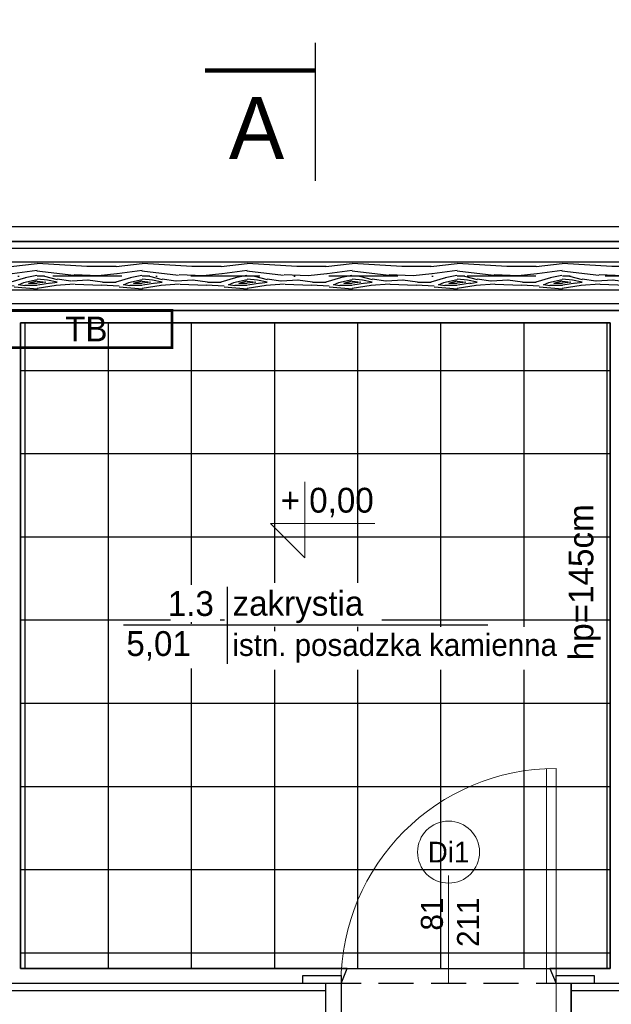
# Model space of a CAD drawing. Header units: centimetres. Extents: x 148485 to 162129, y -6573 to -2118.
# Tile 38 of 167: x 149552 to 149766, y -5719 to -5362. Entities that reach past the tile are written whole.
import ezdxf
from ezdxf.enums import TextEntityAlignment as Align

# ---------------------------------------------------------------- set-up
doc = ezdxf.new("R2010")
doc.units = ezdxf.units.CM
doc.header["$LTSCALE"] = 0.1
doc.linetypes.add('DASHDOT', pattern=[1, 0.5, -0.25, 0, -0.25])
doc.linetypes.add('DASHEDX2', pattern=[38.1, 25.4, -12.7])
doc.layers.get('0').update_dxf_attribs({"color": 45})
for name, color, linetype, lineweight in [('A_Drzwi', 2, 'Continuous', 18), ('A_opis_stolarki', 61, 'Continuous', 15), ('A_Opisy', 7, 'Continuous', 18), ('HACZE', 52, 'Continuous', 9)]:
    doc.layers.add(name, color=color, linetype=linetype, lineweight=lineweight)
for name, color, linetype in [('A_opis_pom', 7, 'Continuous'), ('A_wymiary_zewn', 4, 'Continuous'), ('hatch_kostka_PROKON', 9, 'Continuous'), ('hatch_R&F', 4, 'Continuous'), ('opisy_PROKON', 3, 'Continuous'), ('osie_R&F', 6, 'DASHDOT'), ('ozn_graficzne_PROKON', 5, 'Continuous'), ('widoki_przerywana_R&F', 4, 'DASHEDX2'), ('widoki_R&F', 4, 'Continuous'), ('ściany_murowane_R&F', 13, 'Continuous')]:
    doc.layers.add(name, color=color, linetype=linetype)
doc.styles.add('arial', font='arial.ttf')
doc.styles.add('CG', font='FL Pismo Techniczne.ttf')
doc.styles.add('TECH', font='flptechn.ttf')
doc.dimstyles.new('1_50 [cm]', dxfattribs={"dimtxt": 10, "dimasz": 0.5, "dimexe": 0.18, "dimexo": 0.0625, "dimgap": 3, "dimtad": 1, "dimrnd": 0.5, "dimdsep": 46, "dimtxsty": 'TECH', "dimblk1": 'KR', "dimblk2": 'KR', "dimsah": 1, "dimcen": 0.09, "dimse1": 1, "dimse2": 1, "dimclrt": 256, "dimadec": 0, "dimazin": 0, "dimtfac": 1, "dimtofl": 0, "dimtmove": 0, "dimatfit": 3, "dimfxl": 1, "dimtvp": 1, "dimtfill": 1, "dimtfillclr": 256, "dimtolj": 1, "dimtzin": 0, "dimarcsym": 0})
doc.dimstyles.new('PRĘTY 50', dxfattribs={"dimscale": 5, "dimtxt": 1.6, "dimasz": 0.4, "dimexe": 0, "dimexo": 0, "dimgap": 0.5, "dimtad": 1, "dimdec": 1, "dimlfac": 10, "dimrnd": 10, "dimzin": 12, "dimdsep": 46, "dimtxsty": 'TECH', "dimblk1": 'W', "dimblk2": 'W', "dimsah": 1, "dimcen": 0, "dimdle": 10, "dimse1": 1, "dimse2": 1, "dimsd1": 1, "dimsd2": 1, "dimclrd": 7, "dimclre": 256, "dimclrt": 256, "dimaunit": 1, "dimadec": 0, "dimazin": 0, "dimtfac": 8e-05, "dimtdec": 1, "dimtix": 1, "dimtmove": 2, "dimatfit": 3, "dimldrblk": 'W', "dimfxl": 1, "dimtolj": 1, "dimtzin": 9, "dimarcsym": 0})

# ---------------------------------------------------------------- blocks, each defined once
blk = doc.blocks.new('*U545')
at = {"color": 4}
for p, q in [((-8.43, 8), (-8.43, 86)), ((-5, 8), (-5, 86))]:
    blk.add_line(p, q, dxfattribs=at)
at = {"color": 9}
blk.add_line((-44, 8), (-44, 47.17), dxfattribs=at)
at = {"color": 4}
for points in [[(-88.5, 8), (-88.5, -22), (-83, -22), (-83, 8), (-88.5, 8)], [(-5, 8), (-5, -22), (0.5, -22), (0.5, 8), (-5, 8)]]:
    blk.add_lwpolyline(points, dxfattribs=at)
at = {"color": 9}
blk.add_arc((-5, 8), 78, 90, 180, dxfattribs=at)
blk = doc.blocks.new('KR')
for p, q in [((0, -14), (0, 14)), ((-7, 0), (7, 0)), ((-4.95, -4.95), (4.95, 4.95))]:
    blk.add_line(p, q)
blk = doc.blocks.new('*D235')
at = {"layer": 'A_wymiary_zewn', "color": 0, "lineweight": -2, "transparency": 16777216}
blk.add_line((149523, -5345.87), (149795, -5345.87), dxfattribs=at)
at = {"layer": 'Defpoints', "color": 0, "transparency": 16777216}
for p in [(149795.5, -5345.87), (149522.5, -5442.87), (149795.5, -5442.87)]:
    blk.add_point(p, dxfattribs=at)
at = {"layer": 'A_wymiary_zewn', "color": 0, "lineweight": -2, "transparency": 16777216, "xscale": 0.5, "yscale": 0.5, "zscale": 0.5, "rotation": 180}
blk.add_blockref('KR', (149522.5, -5345.87), dxfattribs=at)
at = {"layer": 'A_wymiary_zewn', "color": 0, "lineweight": -2, "transparency": 16777216, "xscale": 0.5, "yscale": 0.5, "zscale": 0.5}
blk.add_blockref('KR', (149795.5, -5345.87), dxfattribs=at)
at = {"layer": 'A_wymiary_zewn', "transparency": 16777216, "insert": (149659, -5337.87), "char_height": 10, "attachment_point": 5, "style": 'TECH', "bg_fill": 3, "box_fill_scale": 1.1, "bg_fill_color": 256, "bg_fill_true_color": 13158600, "bg_fill_transparency": 0}
blk.add_mtext('\\A1;273', dxfattribs=at)
blk = doc.blocks.new('*D238')
at = {"layer": 'A_wymiary_zewn', "color": 0, "lineweight": -2, "transparency": 16777216}
blk.add_line((149229.63, -5325.87), (150039.4, -5325.87), dxfattribs=at)
at = {"layer": 'Defpoints', "color": 0, "transparency": 16777216}
for p in [(150039.9, -5325.87), (149229.13, -5714.87), (150039.9, -5853.17)]:
    blk.add_point(p, dxfattribs=at)
at = {"layer": 'A_wymiary_zewn', "color": 0, "lineweight": -2, "transparency": 16777216, "xscale": 0.5, "yscale": 0.5, "zscale": 0.5, "rotation": 180}
blk.add_blockref('KR', (149229.13, -5325.87), dxfattribs=at)
at = {"layer": 'A_wymiary_zewn', "color": 0, "lineweight": -2, "transparency": 16777216, "xscale": 0.5, "yscale": 0.5, "zscale": 0.5}
blk.add_blockref('KR', (150039.9, -5325.87), dxfattribs=at)
at = {"layer": 'A_wymiary_zewn', "transparency": 16777216, "insert": (149634.51, -5317.87), "char_height": 10, "attachment_point": 5, "style": 'TECH', "bg_fill": 3, "box_fill_scale": 1.1, "bg_fill_color": 256, "bg_fill_true_color": 13158600, "bg_fill_transparency": 0}
blk.add_mtext('\\A1;811', dxfattribs=at)
blk = doc.blocks.new('*D241')
at = {"layer": 'A_wymiary_zewn', "color": 0, "lineweight": -2, "transparency": 16777216}
blk.add_line((149535.5, -5285.87), (149782.48, -5285.87), dxfattribs=at)
at = {"layer": 'Defpoints', "color": 0, "transparency": 16777216}
for p in [(149782.98, -5285.87), (149535, -5455.37), (149782.98, -5455.37)]:
    blk.add_point(p, dxfattribs=at)
at = {"layer": 'A_wymiary_zewn', "color": 0, "lineweight": -2, "transparency": 16777216, "xscale": 0.5, "yscale": 0.5, "zscale": 0.5, "rotation": 180}
blk.add_blockref('KR', (149535, -5285.87), dxfattribs=at)
at = {"layer": 'A_wymiary_zewn', "color": 0, "lineweight": -2, "transparency": 16777216, "xscale": 0.5, "yscale": 0.5, "zscale": 0.5}
blk.add_blockref('KR', (149782.98, -5285.87), dxfattribs=at)
at = {"layer": 'A_wymiary_zewn', "transparency": 16777216, "insert": (149658.99, -5277.87), "char_height": 10, "attachment_point": 5, "style": 'TECH', "bg_fill": 3, "box_fill_scale": 1.1, "bg_fill_color": 256, "bg_fill_true_color": 13158600, "bg_fill_transparency": 0}
blk.add_mtext('\\A1;248', dxfattribs=at)
blk = doc.blocks.new('*D244')
at = {"layer": 'A_wymiary_zewn', "color": 0, "lineweight": -2, "transparency": 16777216}
blk.add_line((148884, -5265.87), (150039.4, -5265.87), dxfattribs=at)
at = {"layer": 'Defpoints', "color": 0, "transparency": 16777216}
for p in [(150039.9, -5265.87), (148883.5, -5711.87), (150039.9, -5853.17)]:
    blk.add_point(p, dxfattribs=at)
at = {"layer": 'A_wymiary_zewn', "color": 0, "lineweight": -2, "transparency": 16777216, "xscale": 0.5, "yscale": 0.5, "zscale": 0.5, "rotation": 180}
blk.add_blockref('KR', (148883.5, -5265.87), dxfattribs=at)
at = {"layer": 'A_wymiary_zewn', "color": 0, "lineweight": -2, "transparency": 16777216, "xscale": 0.5, "yscale": 0.5, "zscale": 0.5}
blk.add_blockref('KR', (150039.9, -5265.87), dxfattribs=at)
at = {"layer": 'A_wymiary_zewn', "transparency": 16777216, "insert": (149461.7, -5257.87), "char_height": 10, "attachment_point": 5, "style": 'TECH', "bg_fill": 3, "box_fill_scale": 1.1, "bg_fill_color": 256, "bg_fill_true_color": 13158600, "bg_fill_transparency": 0}
blk.add_mtext('\\A1;1156.5', dxfattribs=at)
blk = doc.blocks.new('*D253')
at = {"layer": 'A_wymiary_zewn', "color": 0, "lineweight": -2, "transparency": 16777216}
blk.add_line((149523, -5305.87), (149795, -5305.87), dxfattribs=at)
at = {"layer": 'Defpoints', "color": 0, "transparency": 16777216}
for p in [(149795.5, -5305.87), (149522.5, -5442.87), (149795.5, -5442.87)]:
    blk.add_point(p, dxfattribs=at)
at = {"layer": 'A_wymiary_zewn', "color": 0, "lineweight": -2, "transparency": 16777216, "xscale": 0.5, "yscale": 0.5, "zscale": 0.5, "rotation": 180}
blk.add_blockref('KR', (149522.5, -5305.87), dxfattribs=at)
at = {"layer": 'A_wymiary_zewn', "color": 0, "lineweight": -2, "transparency": 16777216, "xscale": 0.5, "yscale": 0.5, "zscale": 0.5}
blk.add_blockref('KR', (149795.5, -5305.87), dxfattribs=at)
at = {"layer": 'A_wymiary_zewn', "transparency": 16777216, "insert": (149659, -5297.87), "char_height": 10, "attachment_point": 5, "style": 'TECH', "bg_fill": 3, "box_fill_scale": 1.1, "bg_fill_color": 256, "bg_fill_true_color": 13158600, "bg_fill_transparency": 0}
blk.add_mtext('\\A1;273', dxfattribs=at)
blk = doc.blocks.new('osie_przyziemie')
at = {"layer": 'osie_R&F', "ltscale": 500}
blk.add_lwpolyline([(150490.09, -5455.35), (148907.5, -5455.35)], dxfattribs=at)
blk = doc.blocks.new('*U302')
for p, q in [((0, 22.22), (0, -24.36)), ((-62.5, -0.82), (157.74, -0.82))]:
    blk.add_line(p, q)
at = {"color": 6, "style": 'TECH'}
blk.add_attdef('NR_POM', text='', height=14.4, dxfattribs=at).set_placement((-7.95, 4.58), align=Align.RIGHT)
at = {"style": 'TECH'}
for tag, p, height in [('NAZWA_POM', (3.34, 4.73), 14.4), ('POSADZKA_POM', (3.28, -19.59), 12)]:
    blk.add_attdef(tag, p, '', height=height, dxfattribs=at)
at = {"color": 2, "style": 'TECH'}
blk.add_attdef('POW_POM', text='', height=16, dxfattribs=at).set_placement((-21.84, -19.61), align=Align.RIGHT)
at = {"color": 2, "style": 'arial', "flags": 2}
for tag, p, height in [('2', (-7.17, -12.72), 5.7), ('m', (-17.46, -19.56), 9.2)]:
    blk.add_attdef(tag, p, '', height=height, dxfattribs=at)
blk = doc.blocks.new('opis_drzwi_K2')
at = {"color": 0}
blk.add_line((0, 71.89), (0, 0), dxfattribs=at)
blk.add_circle((0, -22.5), 22.5, dxfattribs=at)
at = {"color": 0, "style": 'TECH'}
for tag, p in [('SZ', (-4.13, 40.97)), ('WYS', (22.16, 40.95))]:
    blk.add_attdef(tag, text='', height=16, rotation=90, dxfattribs=at).set_placement(p, align=Align.RIGHT)
blk.add_attdef('S', text='', height=15, dxfattribs=at).set_placement((0, -22.5), align=Align.MIDDLE_CENTER)
blk = doc.blocks.new('W')
at = {"lineweight": 18}
for p, q in [((66734.272, -158580.872), (66863.494, -158581.143)), ((66733.14, -158581.999), (66732.869, -158711.221))]:
    blk.add_line(p, q, dxfattribs=at)
for radius in [3.765, 2.447]:
    blk.add_circle((66798.503, -158672.515), radius, dxfattribs=at)
for centre, radius, start, end in [((66734.269, -158582.001), 1.129, 89.8798, 179.8798), ((66862.505, -158583.964), 2.824, 16.7493, 89.8798), ((66863.488, -158583.966), 2.824, 16.545, 89.8798), ((66805.956, -158667.717), 85.33, 64.98828, 86.63544), ((66799.917, -158770.445), 188.235, 76.25086, 86.63543), ((66786.8, -158606.748), 81.882, 341.53714, 16.7493), ((66786.8, -158606.748), 82.824, 341.53714, 16.54501), ((66805.956, -158667.717), 84.154, 64.98828, 128.20069), ((66805.956, -158667.717), 81.801, 68.48995, 128.20069), ((66838.392, -158613.201), 26.353, 6.1436, 76.2509), ((66825.597, -158617.882), 28.235, 68.49, 110.1351), ((66829.599, -158617.043), 29.412, 17.0473, 64.9883), ((66857.996, -158706.248), 122.353, 110.1351, 143.97002), ((66829.599, -158617.043), 28.235, 17.0473, 64.9883), ((66768.465, -158620.076), 23.529, 128.2007, 152.2825), ((66768.465, -158620.076), 21.176, 128.2007, 152.2825), ((66807.753, -158625.116), 21.176, 71.1464, 130.05), ((66801.224, -158644.236), 41.38, 19.4301, 71.1464), ((66816.102, -158621.181), 43.529, 334.0837, 17.0473), ((66816.102, -158621.181), 42.353, 334.0837, 17.0473), ((66945.529, -158789.02), 235.294, 130.05004, 136.60143), ((66762.615, -158617.002), 16.921, 152.2825, 197.573), ((66762.615, -158617.002), 14.568, 152.2825, 197.573), ((66806.22, -158618.367), 58.918, 332.83643, 7.79053), ((66927.732, -158571.3), 185.882, 195.6602, 198.49274), ((66927.732, -158571.3), 188.235, 195.6602, 198.49274), ((66733.52, -158580.493), 128.235, 314.87977, 339.83879), ((66830.601, -158628.26), 23.569, 333.8014, 8.7092), ((66857.996, -158706.248), 114.824, 136.60143, 154.98438), ((66743.861, -158632.797), 8, 340.0899, 18.4927), ((66820.278, -158637.515), 21.176, 326.9725, 19.4301), ((66743.861, -158632.797), 5.647, 340.0899, 18.4927), ((66733.142, -158580.869), 141.176, 291.28942, 338.47012), ((66733.142, -158580.869), 142.118, 291.28942, 338.49166), ((66812.327, -158673.031), 65.882, 143.97002, 193.16671), ((66926.154, -158698.822), 188.235, 160.08992, 177.01679), ((66837.529, -158667.136), 94.118, 159.86028, 196.56363), ((66837.529, -158667.136), 91.765, 159.86028, 193.16671), ((66733.52, -158580.493), 131.765, 314.87977, 333.80136), ((66733.142, -158580.869), 134.588, 318.23663, 334.08368), ((66733.142, -158580.869), 135.765, 318.43708, 334.08368), ((66733.142, -158580.869), 125.106, 292.5922, 326.97255), ((66788.059, -158673.613), 37.647, 154.9844, 188.6731), ((66835.24, -158679.727), 9.412, 103.137, 134.8798), ((66833.529, -158672.395), 1.882, 13.4726, 103.137), ((66733.142, -158580.869), 128.235, 289.92076, 315.118), ((66826.207, -158674.149), 9.412, 314.1224, 13.4726), ((66733.142, -158580.869), 132.706, 291.38849, 315.99781), ((66733.142, -158580.869), 131.765, 295.95818, 315.11162), ((66772.707, -158675.954), 22.118, 188.6731, 292.5922), ((66764.527, -158689.081), 26.353, 179.8798, 260.1733), ((66764.86, -158688.749), 18.303, 196.5636, 252.8378), ((66780.501, -158678.15), 23.569, 261.0503, 295.9582), ((66758.795, -158634.636), 73.412, 279.6886, 288.0475), ((66766.904, -158682.132), 25.229, 252.8378, 279.6886), ((66735.694, -158710.244), 2.824, 179.8798, 253.0102), ((66735.692, -158711.227), 2.824, 179.8798, 253.2145), ((66758.795, -158634.636), 81.882, 253.01024, 288.2224), ((66758.795, -158634.636), 82.824, 253.21454, 288.2224), ((66767.11, -158682.395), 33.412, 257.7647, 281.3719)]:
    blk.add_arc(centre, radius, start, end, dxfattribs=at)

msp = doc.modelspace()

# ---------------------------------------------------------------- linework, layer by layer
at = {"layer": 'widoki_przerywana_R&F', "ltscale": 5}
msp.add_lwpolyline([(149668.357, -5741.866), (149751.857, -5741.866), (149751.857, -5711.866), (149668.357, -5711.866)], close=True, dxfattribs=at)
at = {"layer": 'widoki_R&F'}
for points in [[(149793.004, -5526.866), (149793.004, -5445.366), (149525.004, -5445.366), (149525.004, -5714.366), (149266.126, -5714.366), (149266.126, -5711.866), (149522.504, -5711.866), (149522.504, -5442.866), (149795.504, -5442.866), (149795.504, -5526.866)], [(149654.475, -5708.866), (149668.357, -5708.866), (149668.357, -5711.866), (149654.475, -5711.866)], [(149746.357, -5708.866), (149760.238, -5708.866), (149760.238, -5711.866), (149746.357, -5711.866)], [(149662.857, -5711.866), (149548.004, -5711.866), (149548.004, -5714.366), (149662.857, -5714.366)], [(149751.857, -5714.366), (149773.004, -5714.366), (149773.004, -5711.866), (149751.857, -5711.866)]]:
    msp.add_lwpolyline(points, close=True, dxfattribs=at)
msp.add_lwpolyline([(149770.504, -5526.866), (149770.504, -5467.866), (149547.504, -5467.866), (149547.504, -5707.866), (149545.004, -5707.866), (149545.004, -5465.366), (149773.004, -5465.366), (149773.004, -5526.866)], dxfattribs=at)
at = {"layer": 'ściany_murowane_R&F', "lineweight": -3, "ltscale": 0.5}
msp.add_lwpolyline([(149770.504, -5526.866), (149795.504, -5526.866), (149795.504, -5442.866), (149522.504, -5442.866), (149522.504, -5711.866), (149266.126, -5711.866), (149266.126, -5741.866), (149662.857, -5741.866), (149662.857, -5711.866), (149547.504, -5711.866), (149547.504, -5467.866), (149770.504, -5467.866), (149770.504, -5526.866)], dxfattribs=at)
at = {"layer": 'ściany_murowane_R&F', "color": 3, "lineweight": -3, "ltscale": 0.5}
msp.add_lwpolyline([(149668.357, -5711.866), (149670.628, -5706.366), (149552.004, -5706.366), (149552.004, -5472.366), (149766.007, -5472.366), (149766.001, -5706.366), (149744.128, -5706.366), (149746.357, -5711.866)], dxfattribs=at)
at = {"layer": 'ściany_murowane_R&F', "lineweight": -3, "ltscale": 0.5}
msp.add_lwpolyline([(149829.235, -5711.866), (149795.504, -5711.866), (149795.504, -5611.866), (149770.504, -5611.866), (149770.504, -5711.866), (149751.857, -5711.879), (149751.857, -5741.879), (149820.106, -5741.866), (150009.9, -5869.17), (150009.9, -5869.17), (150009.9, -6050.544), (149903.319, -6112.578), (149918.411, -6138.506), (150039.9, -6067.795), (150039.9, -5853.169)], close=True, dxfattribs=at)

# ---------------------------------------------------------------- block references
at = {"layer": 'A_Drzwi'}
msp.add_blockref('*U545', (149751.357, -5719.866), dxfattribs=at)

# ---------------------------------------------------------------- next in the draw order: dimensions: what is measured, and where the dimension line sits
at = {"layer": 'A_wymiary_zewn', "color": 4}
dim = msp.add_linear_dim(base=(149795.504, -5345.866), p1=(149522.504, -5442.866), p2=(149795.504, -5442.866), dimstyle='1_50 [cm]', override={"dimtmove": 1}, dxfattribs=at)
dim.commit()
dim.dimension.update_dxf_attribs({"geometry": '*D235', "text_midpoint": (149659.004, -5337.866)})

# ---------------------------------------------------------------- next in the draw order: dimensions: what is measured, and where the dimension line sits
dim = msp.add_linear_dim(base=(150039.9, -5325.866), p1=(149229.126, -5714.866), p2=(150039.9, -5853.169), dimstyle='1_50 [cm]', override={"dimtmove": 1}, dxfattribs=at)
dim.commit()
dim.dimension.update_dxf_attribs({"geometry": '*D238', "text_midpoint": (149634.513, -5317.866)})

# ---------------------------------------------------------------- next in the draw order: dimensions: what is measured, and where the dimension line sits
dim = msp.add_linear_dim(base=(149782.982, -5285.866), p1=(149535.004, -5455.366), p2=(149782.982, -5455.366), dimstyle='1_50 [cm]', override={"dimtmove": 1}, dxfattribs=at)
dim.commit()
dim.dimension.update_dxf_attribs({"geometry": '*D241', "text_midpoint": (149658.993, -5277.866)})

# ---------------------------------------------------------------- next in the draw order: dimensions: what is measured, and where the dimension line sits
dim = msp.add_linear_dim(base=(150039.9, -5265.866), p1=(148883.504, -5711.866), p2=(150039.9, -5853.169), dimstyle='1_50 [cm]', override={"dimtmove": 1}, dxfattribs=at)
dim.commit()
dim.dimension.update_dxf_attribs({"geometry": '*D244', "text_midpoint": (149461.702, -5257.866)})

# ---------------------------------------------------------------- next in the draw order: hatches: boundary and pattern name
at = {"layer": 'hatch_kostka_PROKON'}
h = msp.add_hatch(dxfattribs=at)
h.set_pattern_fill('NET', color=256, scale=9.5)
h.set_pattern_definition([(0, (-263.352, 0), (0, 30.1625), []), (90, (-263.352, 0), (-30.1625, 2e-15), [])])
h.paths.add_polyline_path([(149552.004, -5706.366), (149766.001, -5706.366), (149766.007, -5472.366), (149552.004, -5472.366)])
h.paths.add_polyline_path([(149626.356, -5598.08), (149749.111, -5598.08), (149749.111, -5582.48), (149626.356, -5582.48)], flags=16)
h.paths.add_polyline_path([(149590.03, -5597.593), (149616.58, -5597.593), (149616.58, -5581.393), (149590.03, -5581.393)], flags=16)
h.paths.add_polyline_path([(149626.067, -5584.116), (149683.217, -5584.116), (149683.217, -5566.566), (149626.067, -5566.566)], flags=16)
h.paths.add_polyline_path([(149606.467, -5580.827), (149624.467, -5580.827), (149624.467, -5567.327), (149606.467, -5567.327)], flags=16)
h.paths.add_polyline_path([(149621.824, -5589.818), (149626.198, -5589.818), (149626.198, -5584.667), (149621.824, -5584.667)], flags=16)
h.paths.add_polyline_path([(149615.49, -5594.086), (149623.958, -5594.086), (149623.958, -5587.952), (149615.49, -5587.952)], flags=16)
at = {"layer": 'hatch_R&F'}
h = msp.add_hatch(dxfattribs=at)
h.set_pattern_fill('WOOD8', color=256, scale=1.5, angle=180)
h.set_pattern_definition([(169.6952, (298974.3194, -11462.069), (-228.600036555, 38.09980505), [4.259694, -421.711222]), (180, (298970.13, -11461.307), (-38.1, -38.1), [4.191, -33.909]), (198.4349, (298965.937, -11461.307), (-76.2000172, -38.0999391), [3.6144705, -116.868283]), (352.875, (298962.5084, -11462.45), (-266.70001447, 38.09993454), [3.071736, -304.1002935]), (354.8056, (298965.5564, -11462.831), (-381.000025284, 38.09981744), [4.208298, -416.619957]), (14.0362, (298969.747, -11463.212), (114.30002066, 38.09992533), [4.712703, -152.377597]), (189.4623, (298971.2714, -11462.069), (-190.50002997, -38.0999298), [2.3175465, -229.4357235]), (173.6598, (298968.9854, -11462.45), (304.79997661, -38.10006039), [3.450108, -341.560061]), (5.7106, (298965.5564, -11462.069), (342.89997768, 38.10005066), [3.8290125, -379.071264]), (348.6901, (298969.3664, -11461.688), (-152.40002937, 38.0999093), [1.942719, -192.329905]), (174.8056, (298977.7484, -11461.688), (381.000025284, -38.09981744), [4.208298, -416.619957]), (168.6901, (298973.5574, -11461.307), (152.40002937, -38.0999093), [3.885438, -190.387186]), (180, (298969.747, -11460.545), (-38.1, -38.1), [4.572, -33.528]), (200.556, (298965.1754, -11460.545), (-190.50007021, -76.1998468), [3.255264, -322.271288]), (183.8141, (298962.1274, -11461.688), (-533.39997427, -38.100233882), [5.727687, -567.04089]), (174.8056, (298956.4124, -11462.069), (381.000025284, -38.09981744), [4.208298, -416.619957]), (180, (298952.22, -11461.69), (-38.1, -38.1), [4.191, -33.909]), (185.1944, (298986.1304, -11461.688), (-381.000025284, -38.09981744), [4.208298, -416.619957]), (174.8056, (298981.9394, -11462.069), (381.000025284, -38.09981744), [4.208298, -416.619957]), (180, (298986.13, -11462.45), (-38.1, -38.1), [2.286, -35.814]), (185.1944, (298983.8444, -11462.45), (-381.000025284, -38.09981744), [4.208298, -416.619957]), (180, (298979.653, -11462.83), (-38.1, -38.1), [3.81, -34.29]), (190.3048, (298975.8434, -11462.831), (228.600036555, 38.09980505), [4.259694, -421.711222]), (185.1944, (298971.6524, -11463.593), (-381.000025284, -38.09981744), [4.208298, -416.619957]), (174.8056, (298967.4614, -11463.974), (381.000025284, -38.09981744), [4.208298, -416.619957]), (174.8056, (298963.2704, -11463.593), (381.000025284, -38.09981744), [4.208298, -416.619957]), (171.8699, (298959.0794, -11463.212), (228.59999127, -38.09997482), [5.3881395, -264.019513]), (180, (298953.745, -11462.45), (-38.1, -38.1), [5.715, -32.385]), (167.4712, (298955.2694, -11439.59), (-190.50001162, 38.09998475), [3.5126295, -347.751997]), (174.2894, (298951.8404, -11438.828), (342.89997768, -38.10005066), [3.8290125, -379.071264]), (188.1301, (298955.2694, -11439.59), (-228.59999127, -38.09997482), [2.6940885, -266.713602]), (189.4623, (298952.6024, -11439.971), (-190.50002997, -38.0999298), [4.6350555, -227.118177]), (180, (298986.13, -11440.733), (-38.1, -38.1), [4.572, -33.528]), (170.5377, (298981.5584, -11440.733), (190.50002997, -38.0999298), [2.3175465, -229.4357235]), (21.8014, (298979.2724, -11440.352), (-114.30000984, -38.09999637), [2.0517615, -203.123025]), (12.9946, (298981.1774, -11439.59), (-342.900029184, -76.199908), [5.083188, -503.234211]), (172.875, (298951.0784, -11439.59), (266.70001447, -38.09993454), [3.071736, -304.1002935]), (187.125, (298951.0784, -11439.59), (-266.70001447, -38.09993454), [3.071736, -304.1002935]), (180, (298986.13, -11439.97), (-38.1, -38.1), [3.048, -35.052]), (14.0362, (298983.082, -11439.971), (114.30002066, 38.09992533), [3.1418025, -153.948536]), (176.6335, (298977.7484, -11441.1141), (609.59997445, -38.10041802), [6.488202, -642.331443]), (177.7094, (298971.2714, -11440.7331), (914.400004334, -38.09983787), [9.53262, -943.729075]), (183.1798, (298961.7464, -11440.3521), (-647.700018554, -38.09965868), [6.8685915, -679.98895]), (189.4623, (298954.8884, -11440.733), (-190.50002997, -38.0999298), [6.952602, -224.800668]), (190.3048, (298986.1304, -11437.304), (228.600036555, 38.09980505), [4.259694, -421.711222]), (195.9454, (298981.9394, -11438.066), (152.40000495, 38.09999644), [5.5474365, -271.824755]), (180, (298976.605, -11439.59), (-38.1, -38.1), [4.953, -33.147]), (171.8699, (298971.6524, -11439.59), (228.59999127, -38.09997482), [5.3881395, -264.019513]), (183.5763, (298966.3184, -11438.8281), (-571.50002525, -38.09964605), [6.1078875, -604.681557]), (171.2538, (298960.2224, -11439.209), (-266.6999754, 38.100159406), [5.0112555, -496.115988]), (165.9638, (298955.269, -11438.447), (114.30002066, -38.09992533), [4.712703, -152.377597]), (180, (298950.697, -11437.304), (-38.1, -38.1), [2.667, -35.433]), (354.8056, (298977.7484, -11441.114), (-381.000025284, 38.09981744), [8.416557, -412.411697]), (175.2364, (298986.1304, -11443.4), (419.10003665, -38.099677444), [9.1756995, -449.60907]), (180, (298976.986, -11442.64), (-38.1, -38.1), [8.763, -29.337]), (184.0856, (298968.2234, -11442.638), (-495.300005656, -38.09985294), [10.695165, -524.0637855]), (180, (298957.555, -11443.4), (-38.1, -38.1), [9.525, -28.575]), (187.125, (298986.1304, -11435.399), (-266.70001447, -38.09993454), [9.2151705, -297.956859]), (186.3402, (298976.9864, -11436.542), (-304.79997661, -38.10006039), [6.9002145, -338.109954]), (177.5104, (298970.1284, -11437.3041), (838.199979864, -38.100680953), [8.771268, -868.356607]), (173.4802, (298961.3654, -11436.9231), (990.599992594, -114.299982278), [13.4217915, -1328.758531]), (183.0128, (298986.1304, -11460.1641), (-685.800000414, -38.100156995), [7.24902, -717.6529335]), (171.8699, (298978.8914, -11460.545), (228.59999127, -38.09997482), [8.0822295, -261.325462]), (177.6141, (298970.8904, -11459.4021), (876.300019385, -38.099342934), [9.1519245, -906.04147]), (190.6197, (298961.7464, -11459.0211), (419.099938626, 76.200307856), [6.2022225, -614.020819]), (180, (298955.65, -11460.164), (-38.1, -38.1), [7.62, -30.48]), (176.8202, (298986.1304, -11464.7361), (647.700018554, -38.09965868), [6.8685915, -679.98895]), (186.009, (298979.2724, -11464.3551), (380.999991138, 38.09997376), [7.279005, -720.620466]), (186.7098, (298972.0334, -11465.1171), (342.900038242, 38.099767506), [6.5216535, -645.645267]), (174.2894, (298965.5564, -11465.879), (342.89997768, -38.10005066), [7.6580235, -375.242252]), (167.9052, (298957.9364, -11465.117), (342.899946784, -76.200256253), [5.4550815, -540.053898]), (189.4623, (298952.6024, -11463.974), (-190.50002997, -38.0999298), [4.6350555, -227.118177]), (183.8141, (298986.1304, -11457.497), (-533.39997427, -38.100233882), [5.727687, -567.04089]), (167.1957, (298980.4154, -11457.8781), (495.299917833, -114.300282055), [8.595741, -850.979426]), (180, (298972.033, -11455.973), (-38.1, -38.1), [9.525, -28.575]), (185.4403, (298962.5084, -11455.9731), (419.100012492, 38.099747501), [8.037195, -795.683181]), (186.7098, (298954.5074, -11456.7351), (342.900038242, 38.099767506), [6.5216535, -645.645267]), (180, (298986.13, -11467.403), (-38.1, -38.1), [6.477, -31.623]), (188.1301, (298979.6534, -11467.403), (-228.59999127, -38.09997482), [10.776318, -258.6313725]), (177.6141, (298968.9854, -11468.9271), (876.300019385, -38.099342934), [9.1519245, -906.04147]), (174.4725, (298959.8414, -11468.5461), (-800.100066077, 76.199443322), [11.8661685, -1174.7515875]), (186.8428, (298986.1304, -11432.7321), (647.699976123, 76.200304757), [9.593352, -949.74015]), (180, (298976.605, -11433.875), (-38.1, -38.1), [10.668, -27.432]), (176.3478, (298965.9374, -11433.8751), (1181.100036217, -76.1995157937), [17.943423, -1776.400727]), (180, (298986.13, -11446.067), (-38.1, -38.1), [9.144, -28.956]), (184.7636, (298976.9864, -11446.067), (-419.10003665, -38.099677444), [9.1756995, -449.60907]), (178.1524, (298967.8424, -11446.8291), (1143.00001771, -38.099783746), [11.8171335, -1169.897228]), (177.2737, (298956.0314, -11446.4481), (762.000010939, -38.099848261), [8.0100675, -792.99656]), (174.8056, (298986.1304, -11452.163), (381.000025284, -38.09981744), [8.416557, -412.411697]), (180, (298977.75, -11451.4), (-38.1, -38.1), [12.192, -25.908]), (181.9092, (298965.5564, -11451.4011), (-1104.899963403, -38.100923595), [11.436363, -1132.1984595]), (183.5763, (298954.1264, -11451.7821), (-571.50002525, -38.09964605), [6.1078875, -604.681557])])
h.paths.add_polyline_path([(149792.004, -5450.366), (149526.004, -5450.366), (149526.004, -5460.366), (149792.004, -5460.366)])

# ---------------------------------------------------------------- next in the draw order: linework, layer by layer
at = {"layer": 'A_Opisy'}
msp.add_lwpolyline([(149655.239, -5530.014), (149655.239, -5557.514), (149642.739, -5545.014), (149680.636, -5545.014)], dxfattribs=at)
at = {"layer": 'Defpoints'}
msp.add_lwpolyline([(149552.004, -5706.366), (149766.001, -5706.366), (149766.007, -5472.366), (149552.004, -5472.366)], close=True, dxfattribs=at)
at = {"layer": 'widoki_R&F'}
msp.add_lwpolyline([(149792.004, -5450.366), (149526.004, -5450.366), (149526.004, -5460.366), (149792.004, -5460.366)], close=True, dxfattribs=at)
at = {"layer": 'widoki_R&F', "color": 1, "const_width": 1}
msp.add_lwpolyline([(149547.504, -5481.366), (149607.004, -5481.366), (149607.004, -5467.866), (149547.504, -5467.866)], close=True, dxfattribs=at)

# ---------------------------------------------------------------- next in the draw order: block references
at = {"layer": 'A_opis_pom', "lineweight": 5}
ref = msp.add_blockref('*U302', (149626.986, -5581.327), dxfattribs=dict(at, xscale=0.6, yscale=0.6, zscale=0.6))
ref.add_attrib('NR_POM', '1.3', dxfattribs={"layer": '0', "color": 6, "height": 9, "style": 'TECH'}).set_placement((149622.217, -5578.577), align=Align.RIGHT)
ref.add_attrib('NAZWA_POM', 'zakrystia', (149628.992, -5578.491), dxfattribs={"layer": '0', "height": 9, "style": 'TECH'})
ref.add_attrib('POW_POM', '5,01', dxfattribs={"layer": '0', "color": 2, "height": 9, "style": 'TECH'}).set_placement((149613.88, -5593.093), align=Align.RIGHT)
ref.add_attrib('POSADZKA_POM', 'istn. posadzka kamienna', (149628.956, -5593.08), dxfattribs={"layer": '0', "height": 8, "style": 'TECH'})
at = {"layer": 'A_opis_stolarki'}
ref = msp.add_blockref('opis_drzwi_K2', (149707.378, -5675.437), dxfattribs=dict(at, xscale=-0.5, yscale=0.5, zscale=0.5, rotation=180))
ref.add_attrib('SZ', '81', dxfattribs={"layer": '0', "color": 0, "height": 8, "rotation": 90, "style": 'TECH'}).set_placement((149705.315, -5680.72), align=Align.RIGHT)
ref.add_attrib('WYS', '211', dxfattribs={"layer": '0', "color": 0, "height": 8, "rotation": 90, "style": 'TECH'}).set_placement((149718.456, -5680.712), align=Align.RIGHT)
ref.add_attrib('S', 'Di1', dxfattribs={"layer": '0', "color": 0, "height": 7.5, "style": 'TECH'}).set_placement((149707.378, -5664.193), align=Align.MIDDLE_CENTER)

# ---------------------------------------------------------------- next in the draw order: texts
at = {"layer": 'A_Opisy', "color": 4, "style": 'TECH'}
msp.add_text('+ 0,00', height=9, dxfattribs=at).set_placement((149646.436, -5541.127))
at = {"layer": 'opisy_PROKON', "color": 4, "style": 'CG'}
msp.add_text('hp=145cm', height=9, rotation=90, dxfattribs=at).set_placement((149755.396, -5594.645), align=Align.MIDDLE_LEFT)
at = {"layer": 'widoki_R&F', "color": 1, "insert": (149575.93, -5474.532), "char_height": 9, "attachment_point": 5, "style": 'TECH'}
msp.add_mtext_dynamic_manual_height_columns('TB', width=25.02504, gutter_width=105, heights=[0], dxfattribs=at)

# ---------------------------------------------------------------- next in the draw order: dimensions: what is measured, and where the dimension line sits
at = {"layer": 'A_wymiary_zewn', "color": 4}
dim = msp.add_linear_dim(base=(149795.504, -5305.866), p1=(149522.504, -5442.866), p2=(149795.504, -5442.866), dimstyle='1_50 [cm]', override={"dimtmove": 1}, dxfattribs=at)
dim.commit()
dim.dimension.update_dxf_attribs({"geometry": '*D253', "text_midpoint": (149659.004, -5297.866)})

# ---------------------------------------------------------------- next in the draw order: linework, layer by layer
at = {"layer": 'ozn_graficzne_PROKON', "color": 1}
msp.add_line((149659.004, -5370.843), (149659.004, -5420.843), dxfattribs=at)
at = {"layer": 'ściany_murowane_R&F', "color": 3, "lineweight": -3, "ltscale": 0.5}
msp.add_lwpolyline([(149517.004, -5437.366), (149801.004, -5437.366), (149801.004, -5706.366), (149801.004, -5706.366), (149801.004, -5706.366), (149801.004, -5706.366), (149801.004, -5706.366), (149830.909, -5706.366), (150045.4, -5850.236), (150045.4, -6070.958), (150045.4, -6070.958), (150045.4, -6070.958), (150045.4, -6070.958), (150045.4, -6070.958), (149817.908, -6203.366), (148878.004, -6203.366)], dxfattribs=at)

# ---------------------------------------------------------------- next in the draw order: block references
at = {"layer": 'HACZE'}
msp.add_blockref('osie_przyziemie', (-250.022, -0.013), dxfattribs=at)

# ---------------------------------------------------------------- next in the draw order: texts
at = {"layer": 'ozn_graficzne_PROKON', "color": 5, "style": 'TECH'}
msp.add_text('A', height=22.5, dxfattribs=at).set_placement((149637.701, -5412.921), align=Align.CENTER)

# ---------------------------------------------------------------- next in the draw order: leaders
at = {"layer": 'ozn_graficzne_PROKON', "color": 2}
msp.add_leader([(149659.004, -5380.843), (149619.004, -5380.843)], dimstyle='PRĘTY 50', override={"dimscale": 5, "dimtxt": 1.6, "dimasz": 3, "dimgap": 0.5, "dimtad": 0, "dimclrd": 2, "dimlwd": 65534}, dxfattribs=at)

doc.saveas('drawing.dxf')
